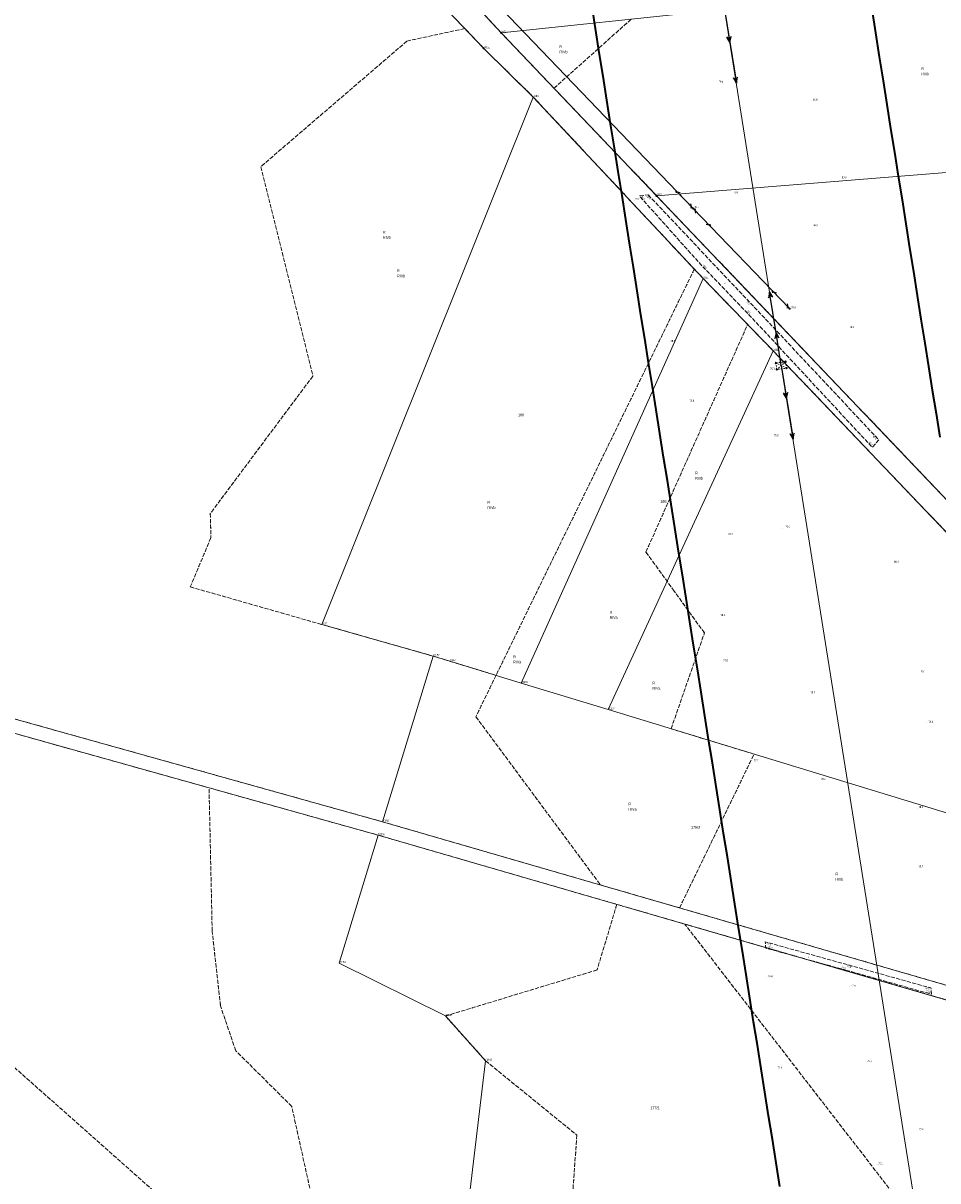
# Model space of a CAD drawing. Header units: metres. Extents: x 6524698 to 6533081, y 5883213 to 5896811.
# Tile 27 of 131: x 6528706 to 6529037, y 5887278 to 5887697. Entities that reach past the tile are written whole.
import ezdxf
from ezdxf.enums import TextEntityAlignment as Align

# ---------------------------------------------------------------- set-up
doc = ezdxf.new("R2010")
doc.units = ezdxf.units.M
for name, pattern in [('mapa zasadnicza$0$1.5_0.5', [2, 1.5, -0.5]), ('mapa zasadnicza$0$219-500', [0]), ('mapa zasadnicza$0$egkk-500', [2, 1.5, -0.5]), ('mapa zasadnicza$0$egug-500', [1, 0.5, -0.5]), ('mapa zasadnicza$0$suep_wn_500', [0]), ('mapa zasadnicza$0$supp_500', [1, 0.5, -0.5]), ('mapa zasadnicza$0$sutp_500', [0])]:
    doc.linetypes.add(name, pattern=pattern)
for name, color, linetype in [('mapa zasadnicza$0$000 Inne (niezydentyfikowane)', 7, 'Continuous'), ('mapa zasadnicza$0$202-punkt graniczny', 7, 'Continuous'), ('mapa zasadnicza$0$202-punkt graniczny-Atr103', 7, 'Continuous'), ('mapa zasadnicza$0$203-punkt graniczny', 7, 'Continuous'), ('mapa zasadnicza$0$203-punkt graniczny-Atr103', 7, 'Continuous'), ('mapa zasadnicza$0$203-punkt graniczny-Atr104', 7, 'Continuous'), ('mapa zasadnicza$0$209-oznaczenie konturu klasyfikacyjnego', 7, 'Continuous'), ('mapa zasadnicza$0$210-oznaczenie konturu użytku gruntowego', 7, 'Continuous'), ('mapa zasadnicza$0$211-numer działki ewidencyjnej', 7, 'Continuous'), ('mapa zasadnicza$0$217-kontur klasyfikacyjny', 7, 'Continuous'), ('mapa zasadnicza$0$218-kontur użytku gruntowego', 7, 'Continuous'), ('mapa zasadnicza$0$219-działka ewidencyjna', 7, 'Continuous'), ('mapa zasadnicza$0$jezdnia', 7, 'Continuous'), ('mapa zasadnicza$0$jezdnia-Atr17', 7, 'Continuous'), ('mapa zasadnicza$0$pikieta naturalna', 7, 'Continuous'), ('mapa zasadnicza$0$pikieta naturalna-Atr2', 7, 'Continuous'), ('mapa zasadnicza$0$przewód elektroenergetyczny wysokiego napięcia', 7, 'Continuous'), ('mapa zasadnicza$0$przewód telekomunikacyjny napowietrzny', 7, 'Continuous'), ('mapa zasadnicza$0$słup przewodów napowietrznych', 7, 'Continuous')]:
    doc.layers.add(name, color=color, linetype=linetype)
doc.styles.add('mapa zasadnicza$0$STANDARD', font='Working1250', dxfattribs={"width": 0.75})

# ---------------------------------------------------------------- blocks, each defined once
blk = doc.blocks.new('mapa zasadnicza$0$202')
at = {"color": 0, "linetype": 'Continuous', "lineweight": 0}
blk.add_circle((0, 0), 0.25, dxfattribs=at)
blk = doc.blocks.new('mapa zasadnicza$0$203')
at = {"linetype": 'Continuous', "lineweight": 0}
h = blk.add_hatch(color=0, dxfattribs=at)
edge = h.paths.add_edge_path()
edge.add_arc((0, 0), 0.045, 0, 360)
blk = doc.blocks.new('mapa zasadnicza$0$PW01')
at = {"linetype": 'Continuous', "lineweight": 13}
h = blk.add_hatch(color=0, dxfattribs=at)
edge = h.paths.add_edge_path()
edge.add_arc((0, 0), 0.045, 0, 360)
blk = doc.blocks.new('mapa zasadnicza$0$US15')
at = {"color": 0, "linetype": 'Continuous', "lineweight": 13}
blk.add_circle((0, 0), 0.25, dxfattribs=at)
blk = doc.blocks.new('mapa zasadnicza$0$SUTP')
at = {"color": 0, "linetype": 'Continuous'}
for p, q in [((0, 0), (0.866, 0.5)), ((0, 0), (9.232, 0)), ((1.866, -0.5), (1, 0)), ((7.366, -0.5), (8.232, 0)), ((9.232, 0), (8.366, 0.5))]:
    blk.add_line(p, q, dxfattribs=at)
blk = doc.blocks.new('mapa zasadnicza$0$SM05')
at = {"color": 0, "linetype": 'Continuous', "lineweight": 13}
blk.add_circle((0, 0), 0.25, dxfattribs=at)
blk = doc.blocks.new('mapa zasadnicza$0$SUEP3')
at = {"color": 0, "linetype": 'Continuous'}
for p, q in [((0, 0), (12.003, 0)), ((12.003, 0), (10.003, 0.75)), ((10.003, 0.75), (11.003, 0)), ((12.003, 0), (10.003, -0.75)), ((11.003, 0), (10.003, -0.75)), ((12.003, 0), (27.003, 0)), ((27.003, 0), (25.003, 0.75)), ((25.003, 0.75), (26.003, 0)), ((27.003, 0), (25.003, -0.75)), ((26.003, 0), (25.003, -0.75))]:
    blk.add_line(p, q, dxfattribs=at)

msp = doc.modelspace()

# ---------------------------------------------------------------- linework, layer by layer
at = {"layer": 'mapa zasadnicza$0$000 Inne (niezydentyfikowane)', "color": 7, "linetype": 'Continuous', "lineweight": 35, "flags": 128}
for points in [[(6528979.975, 5887275.513), (6528978.615, 5887284.045), (6528977.256, 5887292.577), (6528975.897, 5887301.109), (6528974.537, 5887309.64), (6528973.178, 5887318.172), (6528971.818, 5887326.704), (6528970.459, 5887335.236), (6528969.1, 5887343.768), (6528967.74, 5887352.3), (6528966.381, 5887360.832), (6528965.022, 5887369.363), (6528963.662, 5887377.895), (6528962.303, 5887386.427), (6528960.944, 5887394.959), (6528959.584, 5887403.491), (6528958.225, 5887412.023), (6528956.865, 5887420.555), (6528955.506, 5887429.086), (6528954.147, 5887437.618), (6528952.787, 5887446.15), (6528951.428, 5887454.682), (6528950.069, 5887463.214), (6528948.709, 5887471.746), (6528947.35, 5887480.278), (6528945.991, 5887488.809), (6528944.631, 5887497.341), (6528943.272, 5887505.873), (6528941.912, 5887514.405), (6528940.553, 5887522.937), (6528939.194, 5887531.469), (6528937.834, 5887540.001), (6528936.475, 5887548.532), (6528935.116, 5887557.064), (6528933.756, 5887565.596), (6528932.378, 5887574.275), (6528931.005, 5887582.927), (6528929.631, 5887591.579), (6528928.257, 5887600.231), (6528926.883, 5887608.883), (6528925.51, 5887617.535), (6528924.136, 5887626.187), (6528922.762, 5887634.839), (6528921.388, 5887643.491), (6528920.015, 5887652.144), (6528918.641, 5887660.796), (6528917.267, 5887669.448), (6528915.894, 5887678.1), (6528914.52, 5887686.752), (6528913.146, 5887695.404), (6528911.772, 5887704.056)], [(6529013.283, 5887702.433), (6529014.656, 5887693.781), (6529016.03, 5887685.129), (6529017.404, 5887676.477), (6529018.778, 5887667.825), (6529020.151, 5887659.173), (6529021.525, 5887650.52), (6529022.899, 5887641.868), (6529024.273, 5887633.216), (6529025.646, 5887624.564), (6529027.02, 5887615.912), (6529028.394, 5887607.26), (6529029.767, 5887598.608), (6529031.141, 5887589.956), (6529032.511, 5887581.33), (6529033.87, 5887572.799), (6529035.229, 5887564.267), (6529036.589, 5887555.735), (6529037.948, 5887547.203)]]:
    msp.add_lwpolyline(points, dxfattribs=at)
at = {"layer": 'mapa zasadnicza$0$217-kontur klasyfikacyjny', "color": 92, "linetype": 'mapa zasadnicza$0$egkk-500', "lineweight": 18, "flags": 128}
for points in [[(6528726.71, 5887858.79), (6528878.97, 5887693.81)], [(6528898.1, 5887673.76), (6528926.1, 5887698.78)], [(6528865.75, 5887695.39), (6528844.81, 5887690.84)], [(6528872.57, 5887688.23), (6528865.75, 5887695.39)], [(6528878.97, 5887693.81), (6528898.1, 5887673.76)], [(6528844.81, 5887690.84), (6528791.81, 5887645.29)], [(6528890.6, 5887670.56), (6528872.57, 5887688.23)], [(6528898.1, 5887673.76), (6528935.32, 5887634.73)], [(6528948.97, 5887608.12), (6528890.6, 5887670.56)], [(6528791.81, 5887645.29), (6528810.68, 5887569.35)], [(6528935.32, 5887634.73), (6529051.18, 5887513.24)], [(6528948.97, 5887608.12), (6528877.1, 5887460.84)], [(6528952.18, 5887604.69), (6528948.97, 5887608.12)], [(6528968.3, 5887588.06), (6528952.18, 5887604.69)], [(6528931.43, 5887505.55), (6528968.3, 5887588.06)], [(6528977.59, 5887578.49), (6528968.3, 5887588.06)], [(6529177.03, 5887369.45), (6528977.59, 5887578.49)], [(6528810.68, 5887569.35), (6528773.51, 5887519.52)], [(6528773.51, 5887519.52), (6528773.72, 5887510.73)], [(6528773.72, 5887510.73), (6528766.24, 5887492.91)], [(6528773.05, 5887420.04), (6528456.79, 5887508.62)], [(6528941.7, 5887491.33), (6528931.43, 5887505.55)], [(6528766.24, 5887492.91), (6528813.95, 5887479.28)], [(6528952.64, 5887476.2), (6528941.7, 5887491.33)], [(6528813.95, 5887479.28), (6528854.28, 5887467.81)], [(6528940.57, 5887441.45), (6528952.64, 5887476.2)], [(6528854.28, 5887467.81), (6528877.1, 5887460.84)], [(6528877.1, 5887460.84), (6528869.79, 5887445.82)], [(6528869.79, 5887445.82), (6528914.97, 5887384.81)], [(6528970.64, 5887432.27), (6528940.57, 5887441.45)], [(6528943.62, 5887376.5), (6528970.64, 5887432.27)], [(6528774.19, 5887368.09), (6528773.05, 5887420.04)], [(6528626.12, 5887386.37), (6528757.02, 5887270.27)], [(6528914.97, 5887384.81), (6528943.62, 5887376.5)], [(6528920.89, 5887377.78), (6528913.71, 5887354)], [(6528945.52, 5887370.64), (6528920.89, 5887377.78)], [(6528943.62, 5887376.5), (6529062.8, 5887341.94)], [(6529024.44, 5887268.54), (6528945.52, 5887370.64)], [(6529061.34, 5887337.05), (6528945.52, 5887370.64)], [(6528777.2, 5887341.02), (6528774.19, 5887368.09)], [(6528913.71, 5887354), (6528858.78, 5887337.31)], [(6528782.71, 5887324.72), (6528777.2, 5887341.02)], [(6528858.78, 5887337.31), (6528873.31, 5887321.04)], [(6528803.03, 5887304.5), (6528782.71, 5887324.72)], [(6528873.31, 5887321.04), (6528906.39, 5887294.1)], [(6528814.33, 5887253.33), (6528803.03, 5887304.5)], [(6528906.39, 5887294.1), (6528903.04, 5887247.12)]]:
    msp.add_lwpolyline(points, dxfattribs=at)
at = {"layer": 'mapa zasadnicza$0$218-kontur użytku gruntowego', "color": 3, "linetype": 'mapa zasadnicza$0$egug-500', "lineweight": 18, "flags": 128}
for points in [[(6528726.71, 5887858.79), (6528878.97, 5887693.81)], [(6528780.75, 5887784.55), (6528865.75, 5887695.39)], [(6528898.1, 5887673.76), (6528926.1, 5887698.78)], [(6528865.75, 5887695.39), (6528844.81, 5887690.84)], [(6528872.57, 5887688.23), (6528865.75, 5887695.39)], [(6528878.97, 5887693.81), (6528898.1, 5887673.76)], [(6528844.81, 5887690.84), (6528791.81, 5887645.29)], [(6528890.6, 5887670.56), (6528872.57, 5887688.23)], [(6528898.1, 5887673.76), (6528935.32, 5887634.73)], [(6528948.97, 5887608.12), (6528890.6, 5887670.56)], [(6528791.81, 5887645.29), (6528810.68, 5887569.35)], [(6528935.32, 5887634.73), (6529051.18, 5887513.24)], [(6528948.97, 5887608.12), (6528877.1, 5887460.84)], [(6528952.18, 5887604.69), (6528948.97, 5887608.12)], [(6528968.3, 5887588.06), (6528952.18, 5887604.69)], [(6528931.43, 5887505.55), (6528968.3, 5887588.06)], [(6528977.59, 5887578.49), (6528968.3, 5887588.06)], [(6529177.03, 5887369.45), (6528977.59, 5887578.49)], [(6528810.68, 5887569.35), (6528773.51, 5887519.52)], [(6528773.51, 5887519.52), (6528773.72, 5887510.73)], [(6528773.72, 5887510.73), (6528766.24, 5887492.91)], [(6528773.05, 5887420.04), (6528456.79, 5887508.62)], [(6528941.7, 5887491.33), (6528931.43, 5887505.55)], [(6528766.24, 5887492.91), (6528813.95, 5887479.28)], [(6528952.64, 5887476.2), (6528941.7, 5887491.33)], [(6528813.95, 5887479.28), (6528854.28, 5887467.81)], [(6528940.57, 5887441.45), (6528952.64, 5887476.2)], [(6528767.04, 5887426.99), (6528611.4, 5887470.52)], [(6528854.28, 5887467.81), (6528877.1, 5887460.84)], [(6528877.1, 5887460.84), (6528869.79, 5887445.82)], [(6528869.79, 5887445.82), (6528914.97, 5887384.81)], [(6528970.64, 5887432.27), (6528940.57, 5887441.45)], [(6528943.62, 5887376.5), (6528970.64, 5887432.27)], [(6528835.88, 5887407.74), (6528767.04, 5887426.99)], [(6528774.19, 5887368.09), (6528773.05, 5887420.04)], [(6528773.05, 5887420.04), (6528834.39, 5887402.86)], [(6528914.97, 5887384.81), (6528835.88, 5887407.74)], [(6528834.39, 5887402.86), (6528920.89, 5887377.78)], [(6528626.12, 5887386.37), (6528757.02, 5887270.27)], [(6528914.97, 5887384.81), (6528943.62, 5887376.5)], [(6528920.89, 5887377.78), (6528913.71, 5887354)], [(6528945.52, 5887370.64), (6528920.89, 5887377.78)], [(6528943.62, 5887376.5), (6529062.8, 5887341.94)], [(6529024.44, 5887268.54), (6528945.52, 5887370.64)], [(6528945.52, 5887370.64), (6529061.34, 5887337.05)], [(6528777.2, 5887341.02), (6528774.19, 5887368.09)], [(6528913.71, 5887354), (6528858.78, 5887337.31)], [(6528782.71, 5887324.72), (6528777.2, 5887341.02)], [(6528858.78, 5887337.31), (6528873.31, 5887321.04)], [(6528803.03, 5887304.5), (6528782.71, 5887324.72)], [(6528873.31, 5887321.04), (6528906.39, 5887294.1)], [(6528814.33, 5887253.33), (6528803.03, 5887304.5)], [(6528906.39, 5887294.1), (6528903.04, 5887247.12)]]:
    msp.add_lwpolyline(points, dxfattribs=at)
at = {"layer": 'mapa zasadnicza$0$219-działka ewidencyjna', "color": 7, "linetype": 'mapa zasadnicza$0$219-500', "lineweight": 18, "flags": 128}
for points in [[(6528726.71, 5887858.79), (6528878.97, 5887693.81)], [(6528872.57, 5887688.23), (6528755.11, 5887811.46)], [(6528952.56, 5887701.57), (6528878.97, 5887693.81)], [(6528878.97, 5887693.81), (6528935.32, 5887634.73)], [(6528890.6, 5887670.56), (6528872.57, 5887688.23)], [(6528890.6, 5887670.56), (6528813.95, 5887479.28)], [(6528952.18, 5887604.69), (6528890.6, 5887670.56)], [(6529289.52, 5887663.25), (6528935.32, 5887634.73)], [(6528935.32, 5887634.73), (6529051.18, 5887513.24)], [(6528952.18, 5887604.69), (6528886.22, 5887458.05)], [(6528977.59, 5887578.49), (6528952.18, 5887604.69)], [(6528977.59, 5887578.49), (6528917.79, 5887448.41)], [(6528977.59, 5887578.49), (6529177.03, 5887369.45)], [(6528458.07, 5887513.4), (6528835.88, 5887407.74)], [(6528456.79, 5887508.62), (6528834.39, 5887402.86)], [(6528813.95, 5887479.28), (6528854.28, 5887467.81)], [(6528835.88, 5887407.74), (6528854.28, 5887467.81)], [(6528854.28, 5887467.81), (6528860.02, 5887466.06)], [(6528860.02, 5887466.06), (6528886.22, 5887458.05)], [(6528886.22, 5887458.05), (6528917.79, 5887448.41)], [(6528917.79, 5887448.41), (6529079.89, 5887398.89)], [(6528835.88, 5887407.74), (6529062.8, 5887341.94)], [(6528820.18, 5887356.49), (6528834.39, 5887402.86)], [(6528834.39, 5887402.86), (6529061.34, 5887337.05)], [(6528820.18, 5887356.49), (6528858.78, 5887337.31)], [(6528858.78, 5887337.31), (6528873.31, 5887321.04)], [(6528864.26, 5887245), (6528873.31, 5887321.04)]]:
    msp.add_lwpolyline(points, dxfattribs=at)
at = {"layer": 'mapa zasadnicza$0$jezdnia', "color": 7, "linetype": 'mapa zasadnicza$0$1.5_0.5', "lineweight": 18, "flags": 128}
for points in [[(6528932.23, 5887635.05), (6528968.24, 5887597.01), (6529015.9, 5887546.18), (6529013.49, 5887543.51), (6528969.24, 5887591.14), (6528951.73, 5887609.33), (6528929.07, 5887634.71)], [(6529004.22, 5887353.84), (6528974.91, 5887361.92), (6528974.68, 5887364.19), (6529003.85, 5887356.07), (6529034.74, 5887347.46), (6529034.94, 5887345.21)]]:
    msp.add_lwpolyline(points, close=True, dxfattribs=at)
at = {"layer": 'mapa zasadnicza$0$przewód elektroenergetyczny wysokiego napięcia', "color": 1, "linetype": 'mapa zasadnicza$0$suep_wn_500', "lineweight": 18, "flags": 128}
for points in [[(6528959.97, 5887702.27), (6528980.5, 5887573.18)], [(6528980.5, 5887573.18), (6529033.53, 5887240.39)]]:
    msp.add_lwpolyline(points, dxfattribs=at)
at = {"layer": 'mapa zasadnicza$0$przewód telekomunikacyjny napowietrzny', "color": 30, "linetype": 'mapa zasadnicza$0$sutp_500', "lineweight": 18, "flags": 128}
for points in [[(6528948.56, 5887630.11), (6528809.61, 5887775.12)], [(6528948.56, 5887630.11), (6528983.53, 5887593.83)]]:
    msp.add_lwpolyline(points, dxfattribs=at)
at = {"layer": 'mapa zasadnicza$0$słup przewodów napowietrznych', "color": 7, "linetype": 'mapa zasadnicza$0$supp_500', "lineweight": 18, "flags": 128}
for points in [[(6528982.08, 5887574.6), (6528982.42, 5887572.25), (6528978.88, 5887571.75), (6528978.58, 5887574.1)], [(6528982.08, 5887574.6), (6528978.58, 5887574.1)], [(6528982.42, 5887572.25), (6528978.58, 5887574.1)], [(6528982.08, 5887574.6), (6528978.88, 5887571.75)]]:
    msp.add_lwpolyline(points, dxfattribs=at)

# ---------------------------------------------------------------- block references
at = {"layer": 'mapa zasadnicza$0$202-punkt graniczny', "color": 7, "linetype": 'Continuous', "lineweight": 18}
for p in [(6528878.97, 5887693.81), (6528872.57, 5887688.23), (6528935.32, 5887634.73)]:
    msp.add_blockref('mapa zasadnicza$0$202', p, dxfattribs=at)
at = {"layer": 'mapa zasadnicza$0$203-punkt graniczny', "color": 7, "linetype": 'Continuous', "lineweight": 18}
for p in [(6528890.6, 5887670.56), (6528952.18, 5887604.69), (6528977.59, 5887578.49), (6528813.95, 5887479.28), (6528854.28, 5887467.81), (6528860.02, 5887466.06), (6528886.22, 5887458.05), (6528917.79, 5887448.41), (6528835.88, 5887407.74), (6528834.39, 5887402.86), (6528820.18, 5887356.49), (6528858.78, 5887337.31), (6528873.31, 5887321.04)]:
    msp.add_blockref('mapa zasadnicza$0$203', p, dxfattribs=at)
at = {"layer": 'mapa zasadnicza$0$pikieta naturalna', "color": 7, "linetype": 'Continuous', "lineweight": 13}
for p, rotation in [((6528957.09, 5887675.67), 359.7619999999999), ((6528991.39, 5887669.35), 0.04099999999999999), ((6529001.9, 5887640.77), 359.85), ((6528929.07, 5887634.71), 359.999), ((6528932.23, 5887635.05), 359.928), ((6528962.74, 5887636.96), 0.06699999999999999), ((6528927.33, 5887632.91), 359.871), ((6528948.56, 5887630.11), 359.808), ((6528991.64, 5887623.62), 359.983), ((6528951.73, 5887609.33), 0.02999999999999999), ((6528968.24, 5887597.01), 359.746), ((6528983.53, 5887593.83), 359.9709999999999), ((6528969.24, 5887591.14), 359.949), ((6529004.65, 5887586.81), 359.967), ((6528939.83, 5887581.81), 0.05599999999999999), ((6528978.88, 5887571.75), 359.964), ((6528946.72, 5887560.07), 359.842), ((6528977.17, 5887547.53), 359.973), ((6529013.49, 5887543.51), 0.093), ((6529015.9, 5887546.18), 359.991), ((6528981.1, 5887514.2), 359.7670000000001), ((6528960.56, 5887511.52), 359.954), ((6529020.93, 5887501.69), 359.982), ((6528960.8, 5887482.22), 359.8819999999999), ((6528958.75, 5887465.87), 359.923), ((6529030.41, 5887461.84), 0.08199999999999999), ((6528990.31, 5887454.37), 0.06899999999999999), ((6529033.3, 5887443.61), 0.001), ((6528970.37, 5887429.32), 359.764), ((6528994.65, 5887422.58), 359.894), ((6529029.73, 5887412.65), 359.7619999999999), ((6529029.58, 5887391.15), 359.923), ((6528974.68, 5887364.19), 359.6990000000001), ((6528974.91, 5887361.92), 0.03700000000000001), ((6529003.85, 5887356.07), 359.933), ((6529004.22, 5887353.84), 0.101), ((6528975.15, 5887351.35), 0.003), ((6529005.36, 5887348.02), 359.954), ((6529034.74, 5887347.46), 0.045), ((6529034.94, 5887345.21), 0.06199999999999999), ((6529011.2, 5887320.76), 0.07200000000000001), ((6528978.48, 5887318.23), 0.117), ((6529029.7, 5887295.66), 359.932), ((6529015.39, 5887283.41), 359.6909999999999)]:
    msp.add_blockref('mapa zasadnicza$0$PW01', p, dxfattribs=dict(at, rotation=rotation))
at = {"layer": 'mapa zasadnicza$0$przewód elektroenergetyczny wysokiego napięcia', "color": 1, "linetype": 'Continuous', "lineweight": 18}
for p, rotation in [((6528959.97, 5887702.27), 279.036), ((6528980.5, 5887573.18), 99.036), ((6528980.5, 5887573.18), 279.054)]:
    msp.add_blockref('mapa zasadnicza$0$SUEP3', p, dxfattribs=dict(at, rotation=rotation))
at = {"layer": 'mapa zasadnicza$0$przewód telekomunikacyjny napowietrzny', "color": 30, "linetype": 'Continuous', "lineweight": 18}
for p, rotation in [((6528948.56, 5887630.11), 133.777), ((6528948.56, 5887630.11), 313.947), ((6528983.53, 5887593.83), 133.947)]:
    msp.add_blockref('mapa zasadnicza$0$SUTP', p, dxfattribs=dict(at, rotation=rotation))
at = {"layer": 'mapa zasadnicza$0$słup przewodów napowietrznych', "color": 7, "linetype": 'Continuous', "lineweight": 18}
for name, p in [('mapa zasadnicza$0$US15', (6528948.56, 5887630.11)), ('mapa zasadnicza$0$US15', (6528983.53, 5887593.83)), ('mapa zasadnicza$0$SM05', (6528978.58, 5887574.1)), ('mapa zasadnicza$0$SM05', (6528978.88, 5887571.75)), ('mapa zasadnicza$0$SM05', (6528982.08, 5887574.6)), ('mapa zasadnicza$0$SM05', (6528982.42, 5887572.25))]:
    msp.add_blockref(name, p, dxfattribs=at)

# ---------------------------------------------------------------- texts
at = {"layer": 'mapa zasadnicza$0$202-punkt graniczny-Atr103', "color": 7, "style": 'mapa zasadnicza$0$STANDARD', "width": 0.667}
for s, p in [('2356', (6528878.97, 5887693.81)), ('10162', (6528872.57, 5887688.23)), ('2357', (6528935.32, 5887634.73))]:
    msp.add_text(s, height=0.75, dxfattribs=at).set_placement(p)
at = {"layer": 'mapa zasadnicza$0$203-punkt graniczny-Atr103', "color": 7, "style": 'mapa zasadnicza$0$STANDARD', "width": 0.667}
for s, p in [('10157', (6528854.28, 5887467.81)), ('10159', (6528860.02, 5887466.06)), ('10165', (6528886.22, 5887458.05)), ('10167', (6528917.79, 5887448.41)), ('10156', (6528835.88, 5887407.74)), ('10155', (6528834.39, 5887402.86)), ('10154', (6528820.18, 5887356.49)), ('10158', (6528858.78, 5887337.31)), ('10163', (6528873.31, 5887321.04))]:
    msp.add_text(s, height=0.75, dxfattribs=at).set_placement(p)
at = {"layer": 'mapa zasadnicza$0$203-punkt graniczny-Atr104', "color": 7, "style": 'mapa zasadnicza$0$STANDARD', "width": 0.667}
for s, p in [('2363', (6528890.6, 5887670.56)), ('2362', (6528952.18, 5887604.69)), ('2361', (6528977.59, 5887578.49)), ('2467', (6528813.95, 5887479.28))]:
    msp.add_text(s, height=0.75, dxfattribs=at).set_placement(p)
at = {"layer": 'mapa zasadnicza$0$209-oznaczenie konturu klasyfikacyjnego', "color": 3, "linetype": 'Continuous', "lineweight": 18, "style": 'mapa zasadnicza$0$STANDARD', "width": 0.79}
for s, p in [('RIVb', (6528900.05, 5887687.41)), ('RIIIb', (6529031.26, 5887679.44)), ('RIVb', (6528836.09, 5887620.1)), ('RIVb', (6528841.22, 5887606.15)), ('RIIIb', (6528949.29, 5887532.78)), ('RIVb', (6528873.98, 5887522.17)), ('RIVa', (6528918.24, 5887482.32)), ('RIVa', (6528883.31, 5887466.15)), ('RIVa', (6528933.76, 5887456.63)), ('RIVa', (6528925.1, 5887412.78)), ('RIIIb', (6529000.11, 5887387.39))]:
    msp.add_text(s, height=1, dxfattribs=at).set_placement(p, align=Align.TOP_LEFT)
at = {"layer": 'mapa zasadnicza$0$210-oznaczenie konturu użytku gruntowego', "color": 3, "linetype": 'Continuous', "lineweight": 18, "style": 'mapa zasadnicza$0$STANDARD', "width": 0.79}
for p in [(6528900.05, 5887688.31), (6529031.26, 5887680.34), (6528836.09, 5887621), (6528841.22, 5887607.05), (6528949.29, 5887533.68), (6528873.98, 5887523.07), (6528918.24, 5887483.22), (6528883.31, 5887467.05), (6528933.76, 5887457.53), (6528925.1, 5887413.68), (6529000.11, 5887388.29)]:
    msp.add_text('R', height=1, dxfattribs=at).set_placement(p)
at = {"layer": 'mapa zasadnicza$0$211-numer działki ewidencyjnej', "color": 7, "linetype": 'Continuous', "lineweight": 18, "style": 'mapa zasadnicza$0$STANDARD', "width": 0.79}
msp.add_text('166', height=1, dxfattribs=at).set_placement((6528885.07, 5887555.72), align=Align.TOP_LEFT)
for s, p in [('165', (6528936.68, 5887523.38)), ('175/3', (6528947.77, 5887405.19)), ('177/1', (6528933.04, 5887303.48))]:
    msp.add_text(s, height=1, dxfattribs=at).set_placement(p)
at = {"layer": 'mapa zasadnicza$0$jezdnia-Atr17', "color": 7, "style": 'mapa zasadnicza$0$STANDARD', "width": 0.667}
for rotation, p in [(-46.571, (6528959.9, 5887603.01)), (-15.412, (6528990.26, 5887358.56))]:
    msp.add_text('j.', height=0.75, rotation=rotation, dxfattribs=at).set_placement(p)
at = {"layer": 'mapa zasadnicza$0$pikieta naturalna-Atr2', "color": 7, "style": 'mapa zasadnicza$0$STANDARD', "width": 0.667}
for s, p in [('79.8', (6528957.83, 5887675.75)), ('80.6', (6528991.99, 5887669.22)), ('80.9', (6529002.45, 5887641.09)), ('79.9', (6528963.28, 5887635.63)), ('80.1', (6528949, 5887630.34)), ('80.8', (6528992.15, 5887623.61)), ('79.8', (6528984.12, 5887593.88)), ('79.8', (6529005.24, 5887586.8)), ('78.1', (6528940.37, 5887581.71)), ('79.3', (6528976.39, 5887571.66)), ('78.6', (6528947.28, 5887560.03)), ('79.2', (6528977.87, 5887547.56)), ('79.6', (6528982, 5887514.31)), ('79.0', (6528961.25, 5887511.67)), ('80.1', (6529021.45, 5887501.64)), ('78.3', (6528958.49, 5887482.33)), ('77.8', (6528959.49, 5887465.86)), ('79.1', (6529031.08, 5887461.78)), ('78.1', (6528991.14, 5887454.25)), ('79.0', (6529033.91, 5887443.6)), ('77.7', (6528970.58, 5887429.63)), ('78.4', (6528994.98, 5887422.86)), ('79.3', (6529030.27, 5887412.7)), ('78.7', (6529030.3, 5887391.14)), ('76.4', (6528975.71, 5887351.28)), ('77.0', (6529005.82, 5887347.97)), ('76.7', (6529011.71, 5887320.65)), ('76.1', (6528979.19, 5887318.14)), ('77.6', (6529030.46, 5887295.79)), ('77.1', (6529015.7, 5887283.43))]:
    msp.add_text(s, height=0.75, dxfattribs=at).set_placement(p)
for s, rotation, p in [('80.1', -48.241, (6528929.87, 5887634.57)), ('80.2', -46.571, (6528931.89, 5887634.69)), ('79.6', -46.091, (6528952.17, 5887609.52)), ('79.7', -46.843, (6528968.02, 5887596.47)), ('79.5', -46.091, (6528968.12, 5887593.09)), ('80.8', -46.843, (6529013.87, 5887547.67)), ('80.7', -47.107, (6529012.38, 5887545.44)), ('77.1', -15.556, (6528975.22, 5887363.57)), ('76.9', -15.412, (6528975.68, 5887362.26)), ('77.3', -15.412, (6529002.28, 5887354.9)), ('77.6', -15.575, (6529004.3, 5887355.44)), ('78.0', -15.575, (6529032.64, 5887347.58)), ('77.9', -15.692, (6529032.98, 5887346.26))]:
    msp.add_text(s, height=0.75, rotation=rotation, dxfattribs=at).set_placement(p, align=Align.MIDDLE_LEFT)
msp.add_text('79.6', height=0.75, dxfattribs=at).set_placement((6528927.51, 5887633.53), align=Align.MIDDLE_LEFT)

doc.saveas('drawing.dxf')
